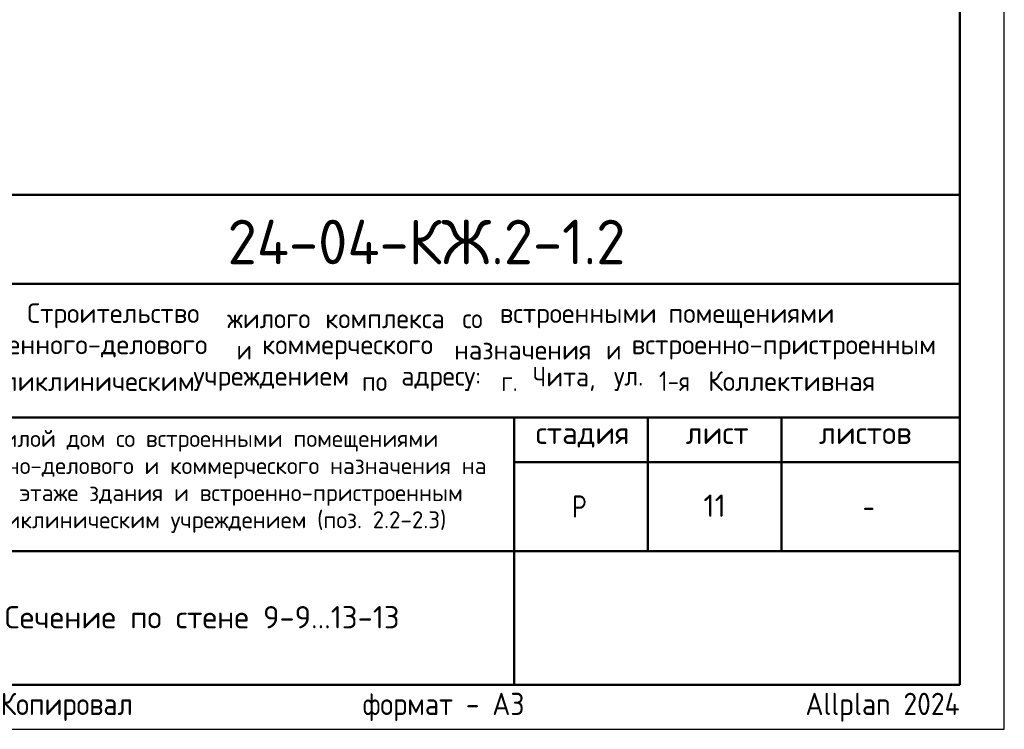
# Model space of a CAD drawing. Header units: millimetres. Extents: x 0 to 50400, y 0 to 35640.
# Tile 15 of 20: x 37143 to 50400, y 0 to 9558. Entities that reach past the tile are written whole.
import ezdxf

# ---------------------------------------------------------------- set-up
doc = ezdxf.new("R2010")
doc.units = ezdxf.units.MM
doc.layers.add('Standard', color=7, linetype='Continuous', lineweight=25)
doc.layers.add('Надписи', color=7, linetype='Continuous', lineweight=25)
doc.styles.add('ISOCPEUR', font='txt')

msp = doc.modelspace()

# ---------------------------------------------------------------- linework, layer by layer
at = {"layer": 'Standard', "color": 7, "linetype": 'Continuous', "lineweight": 50, "transparency": 33554687}
for p, q in [((27600, 7200), (49800, 7200)), ((35400, 6000), (49800, 6000)), ((35400, 4200), (49800, 4200)), ((43800, 2400), (43800, 4200)), ((45600, 2400), (45600, 4200)), ((47400, 2400), (47400, 4200)), ((43800, 3600), (49800, 3600)), ((35400, 2400), (49800, 2400)), ((43800, 600), (43800, 2400)), ((43800, 600), (43800, 2400))]:
    msp.add_line(p, q, dxfattribs=at)
at = {"layer": 'Standard', "color": 7, "linetype": 'Continuous', "lineweight": 25, "transparency": 33554687}
for p, q in [((49800, 600), (49800, 7200)), ((27600, 600), (49800, 600)), ((27600, 600), (49800, 600)), ((27600, 600), (49800, 600))]:
    msp.add_line(p, q, dxfattribs=at)
msp.add_lwpolyline([(0, 0), (50400, 0), (50400, 35640), (0, 35640), (0, 0)], close=True, dxfattribs=at)
at = {"layer": 'Standard', "color": 7, "linetype": 'Continuous', "lineweight": 50, "transparency": 33554687}
msp.add_lwpolyline([(2400, 35040), (49800, 35040), (49800, 600), (2400, 600), (2400, 35040)], close=True, dxfattribs=at)

# ---------------------------------------------------------------- texts
at = {"layer": 'Standard', "color": 7, "linetype": 'Continuous', "lineweight": 50, "transparency": 33554687, "insert": (39942, 6262), "char_height": 600, "width": 5924.13, "attachment_point": 7, "style": 'ISOCPEUR'}
msp.add_mtext('\\W0.96;24-04-КЖ.2-1.2', dxfattribs=at)
at = {"layer": 'Standard', "color": 7, "linetype": 'Continuous', "lineweight": 25, "transparency": 33554687, "style": 'ISOCPEUR'}
for s, insert, char_height, width, attachment_point in [('\\W0.98;Строительство ', (37245, 5402), 264, 2820.83, 7), ('\\W0.96;жилого ', (39937, 5402), 264, 1446.12, 7), ('\\W0.97;комплекса ', (41257, 5402), 264, 1975.29, 7), ('\\W0.90;со ', (43105, 5402), 264, 620.97, 7), ('\\W0.98;встроенными ', (43607, 5402), 264, 2398.16, 7), ('\\W0.98;помещениями', (45877, 5402), 264, 2292.21, 7), ('\\W0.99;общественного-делового ', (35733, 4980), 264, 4457.19, 7), ('\\W0.87;и ', (40063, 4980), 264, 457.48, 7), ('\\W0.98;коммерческого ', (40406, 4980), 264, 2714.91, 7), ('\\W0.97;назначения ', (42993, 4980), 264, 2173.24, 7), ('\\W0.87;и ', (45039, 4980), 264, 457.46, 7), ('\\W0.99;встроенно-пристроенным', (45382, 4980), 264, 4298.92, 7), ('\\W0.95;Чита, ', (44049, 4557), 264, 1221.07, 7), ('\\W0.86;1-я ', (45752, 4557), 264, 773.52, 7), ('\\W0.98;Коллективная', (46412, 4557), 264, 2450.61, 7), ('\\W0.98;поликлиническим ', (36552, 4557), 264, 3058.06, 7), ('\\W0.98;учреждением ', (39482, 4557), 264, 2397.9, 7), ('\\W0.91;по ', (41752, 4557), 264, 647.69, 7), ('\\W0.96;адресу: ', (42280, 4557), 264, 1472.67, 7), ('\\W0.89;г. ', (43627, 4557), 264, 539.49, 7), ('\\W0.92;ул. ', (45145, 4557), 264, 728.23, 7), ('\\W0.99;стадия    лист     листов', (44091, 3795), 300, 5247.11, 7), ('\\W0.80;Р', (44580, 2850), 300, 359.84, 7), ('\\W0.78;-', (48495, 2850), 300, 326.39, 7), ('\\A1;{\\fISOCPEUR|i0|b0;\\H300.000000;\\W1.000000;\\C7;Сечение по стене 9-9...13-13}\\P', (39600, 1660), 300, 5485.11, 2)]:
    msp.add_mtext(s, dxfattribs=dict(at, insert=insert, char_height=char_height, width=width, attachment_point=attachment_point))
at = {"layer": 'Standard', "color": 7, "linetype": 'Continuous', "lineweight": 18, "transparency": 33554687, "char_height": 228, "attachment_point": 7, "style": 'ISOCPEUR'}
for s, insert, width in [('\\W0.99;Жилой дом со встроенными помещениями', (36647, 3741), 6015.25), ('\\W0.99;общественно-делового и коммерческого назначения на', (35570, 3376), 8168.16), ('\\W0.99;первом этаже здания и встроенно-пристроенным', (36015, 3011), 7279.77), ('\\W0.99;поликлиническим учреждением (поз. 2.2-2.3)', (36459, 2646), 6390.3)]:
    msp.add_mtext(s, dxfattribs=dict(at, insert=insert, width=width))
at = {"layer": 'Standard', "color": 8, "linetype": 'Continuous', "lineweight": 13, "transparency": 33554687, "insert": (49800, 297), "char_height": 300, "width": 14099.36, "attachment_point": 6, "style": 'ISOCPEUR'}
msp.add_mtext('\\A1;{\\fISOCPEUR|i0|b0;\\H300.000000;\\W1.000000;\\C8;Копировал                  формат - А3                      Allplan 2024}\\P', dxfattribs=at)
at = {"layer": 'Надписи', "color": 7, "linetype": 'Continuous', "lineweight": 13, "transparency": 33554687, "insert": (46500, 3012), "char_height": 300, "width": 393.75, "attachment_point": 5, "style": 'ISOCPEUR'}
msp.add_mtext('\\A1;{\\fISOCPEUR|i0|b0;\\H300.000000;\\W1.000000;\\C7;11}\\P', dxfattribs=at)

doc.saveas('drawing.dxf')
